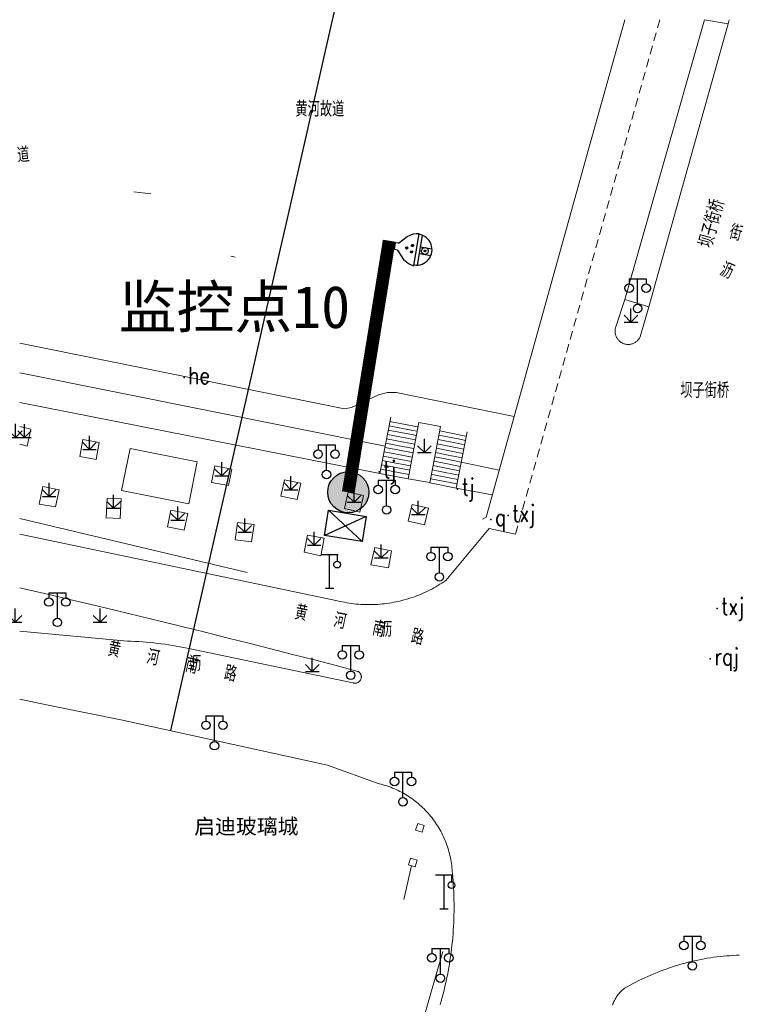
# Model space of a CAD drawing. Extents: x 39527407 to 39530665, y 3786466 to 3790957.
# Tile 96 of 113: x 39529083 to 39529167, y 3790141 to 3790257. Entities that reach past the tile are written whole.
import ezdxf
from ezdxf.enums import TextEntityAlignment as Align

# ---------------------------------------------------------------- set-up
doc = ezdxf.new("R2010")
doc.units = 0
doc.header["$PDSIZE"] = 0.2
doc.linetypes.add('X0', pattern=[4, 3, -1])
doc.linetypes.add('X70', pattern=[1.6, 1, -0.6])
doc.layers.get('0').update_dxf_attribs({"linetype": 'CONTINUOUS'})
for name, color, linetype in [('04-安保监控', 4, 'CONTINUOUS'), ('DLSS', 4, 'CONTINUOUS'), ('JCDL_DMX_F', 30, 'CONTINUOUS'), ('JCDL_JMDD_F', 231, 'CONTINUOUS'), ('JCDL_JMDM_F', 231, 'CONTINUOUS'), ('JCDL_JMDX_F', 231, 'CONTINUOUS'), ('JCDL_JT_ZJ', 100, 'CONTINUOUS'), ('JCDL_JTD_F', 100, 'CONTINUOUS'), ('JCDL_JTX_F', 100, 'CONTINUOUS'), ('JCDL_SX_ZJ', 5, 'CONTINUOUS'), ('JCDL_SXX_F', 5, 'CONTINUOUS'), ('ZBTZ', 3, 'CONTINUOUS'), ('zdh', 7, 'CONTINUOUS'), ('断面线', 2, 'CONTINUOUS'), ('水面监控', 7, 'CONTINUOUS')]:
    doc.layers.add(name, color=color, linetype=linetype)
for name, color, linetype, lineweight in [('JCDL_JMDX', 1, 'CONTINUOUS', 0), ('JCDL_ZBX', 3, 'CONTINUOUS', 0), ('JCDL_ZBX_F', 7, 'CONTINUOUS', 0), ('TEXT1_ZJ', 7, 'CONTINUOUS', 0), ('TEXTL_ZJ', 7, 'CONTINUOUS', 0)]:
    doc.layers.add(name, color=color, linetype=linetype, lineweight=lineweight)
doc.styles.add('HT', font='simhei.ttf')
doc.styles.add('HZ', font='rs', dxfattribs={"width": 0.8, "bigfont": 'hztxt'})
doc.linetypes.add('X19', pattern='A,4.5,[145,symbolx.shx,S=1,R=0,X=0,Y=1],4.5,-0.5,[146,symbolx.shx,S=1,R=0,X=0,Y=0],-0.5', length=10)
doc.linetypes.add('X35', pattern='A,2,[150,AAA.SHX,S=1,R=0,X=0,Y=1],2,[177,AAA.SHX,S=1,R=0,X=0,Y=0.8],1e-09', length=4)
doc.linetypes.add('X49', pattern='A,0,[5,symbolt.shx,S=1,R=0,X=0,Y=0],-10', length=10)

# ---------------------------------------------------------------- blocks, each defined once
blk = doc.blocks.new('9530003')
at = {"color": 0}
for p, q in [((0, 0), (0, 1.6)), ((-0.8, 0), (0.8, 0))]:
    blk.add_line(p, q, dxfattribs=at)
at = {"color": 0, "linetype": 'Continuous'}
for points in [[(0, 0), (-0.8, 0.8)], [(0, 0), (0.8, 0.8)]]:
    blk.add_lwpolyline(points, dxfattribs=at)
blk = doc.blocks.new('4860000')
at = {"color": 0}
for p, q in [((-1, 4), (1, 4)), ((0, 0), (0, 4)), ((0.88, 4), (0.88, 3.2)), ((-0.5, 0), (0.5, 0))]:
    blk.add_line(p, q, dxfattribs=at)
blk.add_circle((0.88, 2.8), 0.4, dxfattribs=at)
blk = doc.blocks.new('3521000')
at = {"color": 0}
for p, q in [((-1, 3.5), (1, 3.5)), ((0, 0.5), (0, 3.5))]:
    blk.add_line(p, q, dxfattribs=at)
at = {"color": 0, "linetype": 'Continuous', "flags": 128}
for points in [[(-1, 3.5), (-1, 2.9)], [(1, 3.5), (1, 2.9)]]:
    blk.add_lwpolyline(points, dxfattribs=at)
at = {"color": 0}
for centre in [(-1, 2.4), (1, 2.4), (0, 0)]:
    blk.add_circle(centre, 0.5, dxfattribs=at)
blk = doc.blocks.new('A$C645879D4')
at = {"layer": '04-安保监控'}
h = blk.add_hatch(color=256, dxfattribs=at)
edge = h.paths.add_edge_path()
edge.add_arc((404, 404), 404, 0, 360)
blk.add_circle((404, 404), 404, dxfattribs=at)
blk = doc.blocks.new('A$C2CD672AE')
at = {"layer": '04-安保监控', "color": 6}
for p, q in [((3.16, 8.38), (1.14, 6.57)), ((3.16, 8.38), (3.16, 9.15)), ((3.16, 9.15), (4.84, 9.15)), ((4.84, 8.38), (4.84, 9.15)), ((4.84, 8.38), (6.85, 6.57)), ((0.34, 5.24), (0.1, 4.53)), ((1.14, 6.57), (0.34, 5.24)), ((6.85, 6.57), (7.66, 5.24)), ((7.66, 5.24), (7.9, 4.53)), ((0.1, 4.53), (0, 3.79)), ((0, 3.79), (8, 3.79)), ((0.31, 2.95), (7.69, 2.95)), ((3.16, 2.95), (3.16, 0.09)), ((4.84, 2.95), (4.84, 0.09)), ((7.9, 4.53), (8, 3.79))]:
    blk.add_line(p, q, dxfattribs=at)
for centre, major_axis, start_param, end_param in [((3.26, 4.93), (0.188, 0.188), 6.28318530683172, 12.5663706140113), ((4.02, 6.27), (0.188, 0.188), 3.141593, 9.424778), ((4.85, 4.94), (0.188, 0.188), 3.141593, 9.424778), ((4, 3.79), (2.68, 2.68), 2.356194, 5.497787), ((4, 1.71), (0.595, 0.595), 5.497787, 11.780972), ((4, 1.71), (0.161, 0.161), 5.497787, 11.780972)]:
    blk.add_ellipse(centre, major_axis=major_axis, ratio=1, start_param=start_param, end_param=end_param, dxfattribs=at)
for points in [[(3.03, 5.07), (3.49, 5.07), (2.99, 4.93), (3.52, 4.93)], [(3.03, 4.8), (3.49, 4.8), (2.99, 4.93), (3.52, 4.93)], [(3.12, 5.16), (3.39, 5.16), (3.03, 5.07), (3.49, 5.07)], [(3.26, 5.2), (3.26, 5.2), (3.12, 5.16), (3.39, 5.16)], [(3.79, 6.4), (4.25, 6.4), (3.76, 6.27), (4.29, 6.27)], [(3.79, 6.13), (4.25, 6.14), (3.76, 6.27), (4.29, 6.27)], [(3.89, 6.5), (4.16, 6.5), (3.79, 6.4), (4.25, 6.4)], [(3.89, 6.04), (4.16, 6.04), (3.79, 6.13), (4.25, 6.14)], [(4.02, 6.53), (4.02, 6.53), (3.89, 6.5), (4.16, 6.5)], [(4.02, 6), (4.02, 6), (3.89, 6.04), (4.16, 6.04)], [(4.62, 5.07), (5.08, 5.07), (4.59, 4.94), (5.12, 4.94)], [(4.62, 4.8), (5.09, 4.81), (4.59, 4.94), (5.12, 4.94)], [(4.72, 5.17), (4.99, 5.17), (4.62, 5.07), (5.08, 5.07)], [(4.85, 5.2), (4.85, 5.2), (4.72, 5.17), (4.99, 5.17)], [(3.12, 4.7), (3.39, 4.7), (3.03, 4.8), (3.49, 4.8)], [(3.26, 4.67), (3.26, 4.67), (3.12, 4.7), (3.39, 4.7)], [(4.72, 4.71), (4.99, 4.71), (4.62, 4.8), (5.09, 4.81)], [(4.86, 4.67), (4.86, 4.67), (4.72, 4.71), (4.99, 4.71)]]:
    blk.add_solid(points, dxfattribs=at)
blk = doc.blocks.new('A$C30C14BCC')
at = {"layer": '04-安保监控', "color": 2}
for p, q in [((0, 600), (400, 0)), ((0, 0), (400, 600))]:
    blk.add_line(p, q, dxfattribs=at)
at = {"layer": '04-安保监控', "color": 2, "ltscale": 12}
blk.add_lwpolyline([(0, 600), (400, 600), (400, 0), (0, 0)], close=True, dxfattribs=at)

msp = doc.modelspace()

# ---------------------------------------------------------------- linework, layer by layer
at = {"layer": 'DLSS', "linetype": 'X70', "lineweight": 0, "elevation": -38.58}
for points in [[(39529158.22291, 3790257.15389), (39529153.5547, 3790240.49768)], [(39529153.5547, 3790240.49768), (39529141.51833, 3790197.55183)]]:
    msp.add_lwpolyline(points, dxfattribs=at)
at = {"layer": 'DLSS', "linetype": 'X19', "lineweight": 0, "elevation": -38.58}
for points in [[(39529163.50969, 3790257.15389), (39529158.4464, 3790239.41056)], [(39529161.27498, 3790238.78194), (39529166.276, 3790256.6729)], [(39529158.4464, 3790239.41056), (39529154.10299, 3790224.18989)], [(39529156.95599, 3790223.3309), (39529161.27498, 3790238.78194)]]:
    msp.add_lwpolyline(points, dxfattribs=at)
at = {"layer": 'DLSS', "linetype": 'Continuous', "lineweight": 0, "elevation": -38.58}
for points in [[(39529166.276, 3790256.6729), (39529163.50969, 3790257.15389)], [(39529166.40014, 3790257.15389), (39529166.276, 3790256.6729)], [(39529082.843, 3790185.15753), (39529095.53223, 3790183.98847), (39529095.97622, 3790183.97082), (39529096.41999, 3790183.94826), (39529096.8635, 3790183.92116), (39529097.30672, 3790183.88953), (39529097.74958, 3790183.85337), (39529098.19206, 3790183.81269), (39529098.63409, 3790183.76749), (39529099.07564, 3790183.71778), (39529099.46399, 3790183.66989), (39529099.51666, 3790183.66356), (39529099.95711, 3790183.60483), (39529100.39693, 3790183.5416), (39529100.83608, 3790183.47389), (39529101.27451, 3790183.40169), (39529101.71219, 3790183.32501), (39529102.14906, 3790183.24387), (39529102.585, 3790183.15789), (39529122.061, 3790179.08089), (39529122.11662, 3790179.05993), (39529122.17386, 3790179.04389), (39529122.23221, 3790179.03249), (39529122.29128, 3790179.02582), (39529122.3507, 3790179.02392), (39529122.41008, 3790179.0268), (39529122.46904, 3790179.03444), (39529122.52719, 3790179.0468), (39529122.58416, 3790179.06379), (39529122.63958, 3790179.0853), (39529122.69309, 3790179.11119), (39529122.74435, 3790179.1413), (39529122.79303, 3790179.17543), (39529122.8388, 3790179.21337), (39529122.88138, 3790179.25486), (39529122.92049, 3790179.29963), (39529122.95587, 3790179.34741), (39529122.9873, 3790179.39787), (39529123.01457, 3790179.45069), (39529123.03751, 3790179.50554), (39529123.05698, 3790179.56647), (39529123.06983, 3790179.61986), (39529123.07899, 3790179.6786), (39529123.08341, 3790179.73788), (39529123.08305, 3790179.79733), (39529123.07792, 3790179.85656), (39529123.06804, 3790179.91518), (39529123.05348, 3790179.97282), (39529123.03434, 3790180.0291), (39529123.01074, 3790180.08367), (39529122.98283, 3790180.13616), (39529122.95079, 3790180.18623), (39529122.91483, 3790180.23358), (39529122.87519, 3790180.27788), (39529122.83211, 3790180.31885), (39529122.78588, 3790180.35622), (39529122.73679, 3790180.38976), (39529122.68499, 3790180.4189), (39529120.11686, 3790181.09082), (39529117.54735, 3790181.75749), (39529114.97659, 3790182.41929), (39529112.40459, 3790183.07624), (39529109.83134, 3790183.72833), (39529107.25687, 3790184.37554), (39529104.68118, 3790185.0179), (39529102.10428, 3790185.65538), (39529099.52618, 3790186.28799), (39529096.94689, 3790186.91573), (39529094.36642, 3790187.53859), (39529091.78478, 3790188.15657), (39529089.20197, 3790188.76967), (39529086.618, 3790189.37789), (39529084.0329, 3790189.98122), (39529082.843, 3790190.25656)]]:
    msp.add_lwpolyline(points, dxfattribs=at)
at = {"layer": 'DLSS', "linetype": 'Continuous', "lineweight": 20, "elevation": -38.58}
for points in [[(39529082.843, 3790196.57792), (39529120.286, 3790188.72389), (39529120.55716, 3790188.65984), (39529120.8295, 3790188.60101), (39529121.10285, 3790188.54703), (39529121.37711, 3790188.49792), (39529121.6522, 3790188.45369), (39529121.92803, 3790188.41435), (39529122.20452, 3790188.37991), (39529122.48158, 3790188.3504), (39529122.75912, 3790188.32581), (39529123.03705, 3790188.30616), (39529123.31528, 3790188.29144), (39529123.59374, 3790188.28168), (39529123.87232, 3790188.27686), (39529124.15094, 3790188.27699), (39529124.42952, 3790188.28207), (39529124.70797, 3790188.2921), (39529124.98619, 3790188.30708), (39529125.2641, 3790188.32699), (39529125.54162, 3790188.35184), (39529125.81864, 3790188.38162), (39529126.0951, 3790188.41631), (39529126.3709, 3790188.45591), (39529126.64595, 3790188.5004), (39529126.92016, 3790188.54978), (39529127.19346, 3790188.60401), (39529127.46575, 3790188.66309), (39529127.73694, 3790188.72701), (39529127.987, 3790188.7909), (39529128.00696, 3790188.79572), (39529128.27571, 3790188.86923), (39529128.54312, 3790188.9475), (39529128.80909, 3790189.03051), (39529129.07355, 3790189.11822), (39529129.3364, 3790189.21063), (39529129.59758, 3790189.30769), (39529129.85699, 3790189.40937), (39529130.11455, 3790189.51565), (39529130.37018, 3790189.62648), (39529130.6238, 3790189.74184), (39529130.87533, 3790189.86169), (39529131.12469, 3790189.98598), (39529131.37181, 3790190.11469), (39529131.6166, 3790190.24777), (39529131.85899, 3790190.38517), (39529132.0989, 3790190.52686), (39529132.33625, 3790190.67279), (39529132.57097, 3790190.82291), (39529132.80299, 3790190.97718), (39529133.03199, 3790191.13589), (39529138.12599, 3790197.24389), (39529141.24199, 3790196.56589), (39529141.51833, 3790197.55183)], [(39529086.01623, 3790176.46426), (39529082.843, 3790177.13214)], [(39529132.35681, 3790141.17445), (39529132.48, 3790141.60326), (39529132.59849, 3790142.03339), (39529132.71225, 3790142.46479), (39529132.82127, 3790142.89742), (39529132.92555, 3790143.33121), (39529133.02506, 3790143.76612), (39529133.1198, 3790144.2021), (39529133.20976, 3790144.63909), (39529133.29491, 3790145.07704), (39529133.37527, 3790145.51589), (39529133.4508, 3790145.9556), (39529133.52151, 3790146.39612), (39529133.58739, 3790146.83738), (39529133.64843, 3790147.27933), (39529133.659, 3790147.3629), (39529133.70462, 3790147.72193), (39529133.75595, 3790148.16512), (39529133.80242, 3790148.60884), (39529133.84402, 3790149.05305), (39529133.88076, 3790149.49769), (39529133.91261, 3790149.9427), (39529133.93958, 3790150.38803), (39529133.96168, 3790150.83364), (39529133.97888, 3790151.27946), (39529133.9912, 3790151.72544), (39529133.99862, 3790152.17153), (39529134.00116, 3790152.61767), (39529133.9988, 3790153.06382), (39529133.99156, 3790153.50991), (39529133.97942, 3790153.9559), (39529133.96239, 3790154.40172), (39529133.94048, 3790154.84733), (39529133.91369, 3790155.29268), (39529133.88201, 3790155.73771), (39529133.84546, 3790156.18236), (39529133.80363, 3790156.62654), (39529133.79194, 3790156.86204), (39529133.77496, 3790157.09722), (39529133.7531, 3790157.332), (39529133.72637, 3790157.56628), (39529133.69479, 3790157.79995), (39529133.65837, 3790158.03291), (39529133.61712, 3790158.26507), (39529133.57106, 3790158.49632), (39529133.52021, 3790158.72657), (39529133.46459, 3790158.95571), (39529133.40424, 3790159.18365), (39529133.33916, 3790159.41028), (39529133.2694, 3790159.63552), (39529133.19498, 3790159.85926), (39529133.11593, 3790160.08141), (39529133.03228, 3790160.30187), (39529132.94408, 3790160.52055), (39529132.85136, 3790160.73735), (39529132.75417, 3790160.95218), (39529132.65253, 3790161.16494), (39529132.54651, 3790161.37555), (39529132.43613, 3790161.58392), (39529132.32145, 3790161.78995), (39529132.20253, 3790161.99355), (39529132.0794, 3790162.19465), (39529131.95213, 3790162.39314), (39529131.82077, 3790162.58896), (39529131.68537, 3790162.782), (39529131.54599, 3790162.97219), (39529131.4027, 3790163.15945), (39529131.25555, 3790163.3437), (39529131.10461, 3790163.52485), (39529130.94995, 3790163.70283), (39529130.79162, 3790163.87756), (39529130.6297, 3790164.04897), (39529130.46426, 3790164.21699), (39529130.29537, 3790164.38153), (39529130.17099, 3790164.49789), (39529130.1231, 3790164.54254), (39529129.94753, 3790164.69993), (39529129.76873, 3790164.85365), (39529129.58677, 3790165.00362), (39529129.40175, 3790165.14979), (39529129.21373, 3790165.29208), (39529129.0228, 3790165.43044), (39529128.82904, 3790165.56481), (39529128.63253, 3790165.69513), (39529128.43336, 3790165.82135), (39529128.23161, 3790165.9434), (39529128.02738, 3790166.06124), (39529127.82074, 3790166.17482), (39529127.61179, 3790166.28409), (39529127.40062, 3790166.38899), (39529127.18731, 3790166.48949), (39529126.97197, 3790166.58555), (39529126.75468, 3790166.67711), (39529126.53554, 3790166.76415), (39529126.31464, 3790166.84662), (39529126.09207, 3790166.92448), (39529125.86794, 3790166.99771), (39529125.64233, 3790167.06628), (39529125.41535, 3790167.13015), (39529125.187, 3790167.1889), (39529119.09199, 3790169.38389), (39529094.964, 3790174.6879), (39529086.01623, 3790176.46426), (39529086.01623, 3790176.46426)], [(39529152.65095, 3790141.11443), (39529152.70391, 3790141.25928), (39529152.762, 3790141.40215), (39529152.82514, 3790141.54286), (39529152.89325, 3790141.68123), (39529152.96624, 3790141.8171), (39529153.03482, 3790141.93419), (39529153.04402, 3790141.95027), (39529153.12649, 3790142.0806), (39529153.21354, 3790142.20791), (39529153.30508, 3790142.33204), (39529153.40097, 3790142.45283), (39529153.5011, 3790142.57013), (39529153.60534, 3790142.6838), (39529153.71357, 3790142.79368), (39529153.82563, 3790142.89964), (39529153.9414, 3790143.00154), (39529154.061, 3790143.0989), (39529154.39902, 3790143.29016), (39529154.73964, 3790143.47675), (39529155.08259, 3790143.65901), (39529155.42783, 3790143.8369), (39529155.7753, 3790144.0104), (39529156.12495, 3790144.17948), (39529156.47671, 3790144.34411), (39529156.83053, 3790144.50426), (39529157.18635, 3790144.6599), (39529157.53173, 3790144.80544), (39529157.54412, 3790144.81103), (39529157.90378, 3790144.9576), (39529158.26527, 3790145.09959), (39529158.62853, 3790145.23699), (39529158.9935, 3790145.36977), (39529159.36013, 3790145.49791), (39529159.72836, 3790145.62139), (39529160.09812, 3790145.74018), (39529160.46936, 3790145.85427), (39529160.84202, 3790145.96365), (39529161.21604, 3790146.06829), (39529161.59135, 3790146.16817), (39529161.968, 3790146.26289), (39529162.33709, 3790146.34695), (39529162.70735, 3790146.42569), (39529163.07863, 3790146.4995), (39529163.45085, 3790146.56837), (39529163.82396, 3790146.63229), (39529164.19788, 3790146.69124), (39529164.57255, 3790146.74522), (39529164.94791, 3790146.79422), (39529165.32388, 3790146.83823), (39529165.70041, 3790146.87724), (39529166.07742, 3790146.91124), (39529166.33167, 3790146.9309), (39529166.45485, 3790146.94022), (39529166.83264, 3790146.96419), (39529167.2107, 3790146.98314), (39529167.58899, 3790146.99706)]]:
    msp.add_lwpolyline(points, dxfattribs=at)
at = {"layer": 'JCDL_DMX_F', "color": 3, "linetype": 'X35', "lineweight": 0, "elevation": -38.58}
for points in [[(39529082.843, 3790219.06819), (39529121.112, 3790211.32189), (39529121.91999, 3790211.48889), (39529125.108, 3790212.9829), (39529126.16301, 3790213.26025), (39529127.18199, 3790213.26089), (39529141.08084, 3790210.44436)], [(39529082.843, 3790215.56429), (39529125.88549, 3790206.91929)], [(39529082.843, 3790212.06851), (39529125.274, 3790203.7199)], [(39529139.31867, 3790204.12142), (39529134.85113, 3790205.05192)], [(39529138.50633, 3790201.20664), (39529134.26799, 3790202.00089)]]:
    msp.add_lwpolyline(points, dxfattribs=at)
at = {"layer": 'JCDL_JMDM_F', "linetype": 'Continuous', "lineweight": 0, "elevation": -38.58}
msp.add_lwpolyline([(39529103.76261, 3790205.07392), (39529102.77162, 3790200.14198), (39529094.84899, 3790201.73389), (39529095.83999, 3790206.66583), (39529103.76261, 3790205.07392)], dxfattribs=at)
at = {"layer": 'JCDL_JMDX', "color": 6, "linetype": 'Continuous', "lineweight": 0, "elevation": -38.58}
for points in [[(39529129.50341, 3790209.25975), (39529126.44456, 3790209.84439)], [(39529128.79851, 3790208.33644), (39529126.24947, 3790208.82364)], [(39529129.15096, 3790208.7981), (39529126.34701, 3790209.33401)], [(39529129.66077, 3790208.70066), (39529129.15096, 3790208.7981)], [(39529129.75831, 3790209.21103), (39529129.50341, 3790209.25975)], [(39529135.19756, 3790208.17145), (39529132.30555, 3790208.72419)], [(39529128.09361, 3790207.41313), (39529126.05437, 3790207.80289)], [(39529128.44606, 3790207.87479), (39529126.15192, 3790208.31327)], [(39529129.36813, 3790207.16953), (39529128.09361, 3790207.41313)], [(39529129.46568, 3790207.67991), (39529128.44606, 3790207.87479)], [(39529129.56322, 3790208.19028), (39529128.79851, 3790208.33644)], [(39529134.52047, 3790207.24282), (39529132.11046, 3790207.70344)], [(39529134.85901, 3790207.70713), (39529132.208, 3790208.21382)], [(39529135.34101, 3790207.61501), (39529134.85901, 3790207.70713)], [(39529135.43856, 3790208.12538), (39529135.19756, 3790208.17145)], [(39529127.03626, 3790206.02817), (39529125.76173, 3790206.27177)], [(39529127.38871, 3790206.48982), (39529125.85928, 3790206.78214)], [(39529127.74116, 3790206.95148), (39529125.95683, 3790207.29252)], [(39529129.17304, 3790206.14879), (39529127.38871, 3790206.48982)], [(39529129.27058, 3790206.65916), (39529127.74116, 3790206.95148)], [(39529133.84337, 3790206.3142), (39529131.91536, 3790206.6827)], [(39529134.18192, 3790206.77851), (39529132.01291, 3790207.19307)], [(39529135.04837, 3790206.08389), (39529133.84337, 3790206.3142)], [(39529135.14592, 3790206.59426), (39529134.18192, 3790206.77851)], [(39529135.24347, 3790207.10463), (39529134.52047, 3790207.24282)], [(39529126.33135, 3790205.10486), (39529125.56664, 3790205.25102)], [(39529126.6838, 3790205.56651), (39529125.66419, 3790205.76139)], [(39529128.8804, 3790204.61766), (39529126.33135, 3790205.10486)], [(39529128.97794, 3790205.12804), (39529126.6838, 3790205.56651)], [(39529129.07549, 3790205.63841), (39529127.03626, 3790206.02817)], [(39529132.82773, 3790204.92126), (39529131.62273, 3790205.15157)], [(39529133.16628, 3790205.38557), (39529131.72027, 3790205.66195)], [(39529133.50482, 3790205.84989), (39529131.81782, 3790206.17232)], [(39529134.85328, 3790205.06314), (39529133.16628, 3790205.38557)], [(39529134.95082, 3790205.57351), (39529133.50482, 3790205.84989)], [(39529125.62645, 3790204.18155), (39529125.37155, 3790204.23027)], [(39529125.9789, 3790204.6432), (39529125.4691, 3790204.74064)], [(39529128.68531, 3790203.59691), (39529125.62645, 3790204.18155)], [(39529128.78285, 3790204.10729), (39529125.9789, 3790204.6432)], [(39529132.15064, 3790203.99264), (39529131.42763, 3790204.13082)], [(39529132.48918, 3790204.45695), (39529131.52518, 3790204.6412)], [(39529134.56063, 3790203.53201), (39529132.15064, 3790203.99264)], [(39529134.65818, 3790204.04239), (39529132.48918, 3790204.45695)], [(39529134.75573, 3790204.55276), (39529132.82773, 3790204.92126)], [(39529131.47354, 3790203.06401), (39529131.23254, 3790203.11008)], [(39529131.81209, 3790203.52832), (39529131.33009, 3790203.62045)], [(39529134.36554, 3790202.51127), (39529131.47354, 3790203.06401)], [(39529134.46309, 3790203.02164), (39529131.81209, 3790203.52832)]]:
    msp.add_lwpolyline(points, dxfattribs=at)
at = {"layer": 'JCDL_JMDX', "color": 6, "linetype": 'X19', "lineweight": 0, "elevation": -38.58}
msp.add_lwpolyline([(39529128.086, 3790153.5609), (39529128.98859, 3790157.52623)], dxfattribs=at)
at = {"layer": 'JCDL_JMDX_F', "linetype": 'Continuous', "lineweight": 0, "elevation": -38.58}
for points in [[(39529125.274, 3790203.7199), (39529126.5421, 3790210.35476)], [(39529128.58776, 3790203.08654), (39529129.85586, 3790209.72141)], [(39529131.13499, 3790202.5997), (39529132.40309, 3790209.23457)], [(39529134.26799, 3790202.00089), (39529135.53611, 3790208.63576)], [(39529125.274, 3790203.7199), (39529128.58776, 3790203.08654)], [(39529131.13499, 3790202.5997), (39529134.26799, 3790202.00089)], [(39529130.49321, 3790162.26782), (39529130.24899, 3790161.48489), (39529129.47449, 3790161.72649), (39529129.71871, 3790162.50941), (39529130.49321, 3790162.26782)], [(39529129.64849, 3790158.17949), (39529129.40427, 3790157.39656), (39529128.62977, 3790157.63816), (39529128.87399, 3790158.42108), (39529129.64849, 3790158.17949)]]:
    msp.add_lwpolyline(points, dxfattribs=at)
at = {"layer": 'JCDL_JTX_F', "linetype": 'Continuous', "lineweight": 0, "elevation": -38.58}
for points in [[(39529149.68946, 3790241.33347), (39529154.09852, 3790257.15389)], [(39529137.774, 3790198.57889), (39529149.68946, 3790241.33347)], [(39529137.33851, 3790198.33323), (39529137.774, 3790198.57889)]]:
    msp.add_lwpolyline(points, dxfattribs=at)
at = {"layer": 'JCDL_SXX_F', "color": 142, "linetype": 'Continuous', "lineweight": 0, "true_color": 0x00a0e9, "elevation": -38.58}
for points in [[(39529096.28838, 3790236.89432), (39529098.27524, 3790236.66539)], [(39529108.20912, 3790229.19016), (39529107.72391, 3790229.31086)]]:
    msp.add_lwpolyline(points, dxfattribs=at)
at = {"layer": 'JCDL_ZBX', "color": 114, "linetype": 'Continuous', "lineweight": 0, "true_color": 0x009944, "elevation": -38.58}
msp.add_lwpolyline([(39529154.10299, 3790224.18989), (39529153.061, 3790221.00089), (39529153.03244, 3790220.91805), (39529153.009, 3790220.8336), (39529152.99038, 3790220.74797), (39529152.97663, 3790220.66141), (39529152.96781, 3790220.57422), (39529152.96394, 3790220.48667), (39529152.96502, 3790220.39904), (39529152.97107, 3790220.31161), (39529152.98205, 3790220.22466), (39529152.99794, 3790220.13847), (39529153.01868, 3790220.05332), (39529153.04421, 3790219.96949), (39529153.07444, 3790219.88723), (39529153.10928, 3790219.80681), (39529153.14861, 3790219.72849), (39529153.19231, 3790219.65253), (39529153.24024, 3790219.57916), (39529153.29225, 3790219.50862), (39529153.34817, 3790219.44114), (39529153.40782, 3790219.37693), (39529153.471, 3790219.3162), (39529153.53752, 3790219.25915), (39529153.60717, 3790219.20595), (39529153.67971, 3790219.15677), (39529153.75492, 3790219.11178), (39529153.80399, 3790219.0859), (39529153.83256, 3790219.07112), (39529153.91237, 3790219.03492), (39529153.9941, 3790219.0033), (39529154.07749, 3790218.97635), (39529154.16228, 3790218.95417), (39529154.24818, 3790218.93682), (39529154.33493, 3790218.92435), (39529154.42224, 3790218.91682), (39529154.50984, 3790218.91425), (39529154.59745, 3790218.91663), (39529154.68478, 3790218.92397), (39529154.77155, 3790218.93624), (39529154.8575, 3790218.9534), (39529154.94233, 3790218.9754), (39529155.02578, 3790219.00216), (39529155.10758, 3790219.03361), (39529155.18747, 3790219.06963), (39529155.2652, 3790219.11012), (39529155.34051, 3790219.15494), (39529155.41316, 3790219.20396), (39529155.48292, 3790219.257), (39529155.54957, 3790219.31391), (39529155.61289, 3790219.3745), (39529155.67267, 3790219.43858), (39529155.72874, 3790219.50594), (39529155.7809, 3790219.57636), (39529155.829, 3790219.64962), (39529155.87287, 3790219.72549), (39529155.912, 3790219.8039), (39529156.95599, 3790223.3309), (39529154.10299, 3790224.18989)], dxfattribs=at)
at = {"layer": 'JCDL_ZBX', "color": 114, "linetype": 'X49', "lineweight": 0, "true_color": 0x009944, "elevation": -38.58}
for points in [[(39529109.652, 3790192.0689), (39529082.843, 3790198.41776)], [(39529128.77736, 3790133.94797), (39529132.68, 3790147.44189)]]:
    msp.add_lwpolyline(points, dxfattribs=at)
at = {"layer": 'JCDL_ZBX_F', "color": 114, "linetype": 'X0', "lineweight": 0, "true_color": 0x009944, "elevation": -38.58}
for points in [[(39529132.40309, 3790209.23457), (39529129.85586, 3790209.72141)], [(39529082.843, 3790207.15568), (39529083.7325, 3790206.94159), (39529084.16699, 3790208.93889), (39529082.843, 3790209.23534)], [(39529089.93829, 3790205.71735), (39529090.28999, 3790207.7139), (39529092.18601, 3790207.37989), (39529091.84724, 3790205.34821), (39529089.93829, 3790205.71735)], [(39529105.44478, 3790202.65625), (39529105.844, 3790204.6189), (39529107.83999, 3790204.2129), (39529107.4487, 3790202.28915), (39529105.44478, 3790202.65625)], [(39529113.61399, 3790201.04589), (39529114.028, 3790202.9889), (39529115.96621, 3790202.57591), (39529115.50817, 3790200.6423), (39529113.61399, 3790201.04589)], [(39529128.58776, 3790203.08654), (39529131.14375, 3790202.64554)], [(39529087.05099, 3790199.80089), (39529087.473, 3790201.79689), (39529085.56864, 3790202.19952), (39529085.127, 3790200.1049), (39529087.05099, 3790199.80089)], [(39529094.687, 3790198.43789), (39529094.78545, 3790200.72887), (39529093.13345, 3790200.79987), (39529093.03289, 3790198.48804), (39529094.687, 3790198.43789)], [(39529122.915, 3790199.1459), (39529123.35199, 3790201.10889), (39529121.5456, 3790201.51103), (39529121.10463, 3790199.61496), (39529122.915, 3790199.1459)], [(39529100.25699, 3790197.4339), (39529100.65299, 3790199.41789), (39529102.65316, 3790199.01867), (39529102.19562, 3790197.04694), (39529100.25699, 3790197.4339)], [(39529128.61399, 3790198.12289), (39529130.50899, 3790197.67589), (39529130.97192, 3790199.6384), (39529129.0512, 3790200.06583), (39529128.61399, 3790198.12289)], [(39529110.13153, 3790195.65633), (39529110.46525, 3790197.69945), (39529108.493, 3790197.96389), (39529108.218, 3790195.91289), (39529110.13153, 3790195.65633)], [(39529116.721, 3790196.45889), (39529118.70451, 3790196.09629), (39529118.3116, 3790194.03626), (39529116.351, 3790194.43489), (39529116.721, 3790196.45889)], [(39529124.67072, 3790194.99155), (39529126.61617, 3790194.59466), (39529126.28791, 3790192.60907), (39529124.19747, 3790192.94403), (39529124.67072, 3790194.99155)]]:
    msp.add_lwpolyline(points, dxfattribs=at)
at = {"layer": 'zdh'}
for p in [(39529102.201, 3790215.00589, -2.034), (39529125.174, 3790203.92589, 0.709), (39529134.41, 3790201.88089, 0.827), (39529138.33, 3790198.31989, 0.813), (39529140.359, 3790198.75689, 0.869), (39529164.975, 3790187.81289, 0.605), (39529164.174, 3790181.89289, 0.457), (39529167.008, 3790180.81789, 0.405)]:
    msp.add_point(p, dxfattribs=at)
at = {"layer": '断面线', "color": 1, "elevation": -38.58, "flags": 128}
msp.add_lwpolyline([(39529100.63513, 3790173.44122), (39529104.85255, 3790191.9612), (39529108.29121, 3790207.06139), (39529109.02979, 3790210.30472), (39529109.7836, 3790213.61495), (39529109.93633, 3790214.28563), (39529112.19921, 3790224.22262), (39529114.36503, 3790233.73341), (39529116.60498, 3790243.56971), (39529118.86515, 3790253.49478), (39529121.0261, 3790262.9842), (39529123.12962, 3790272.22141), (39529124.79692, 3790279.54303), (39529124.95797, 3790280.25025), (39529127.55407, 3790291.65049), (39529127.75037, 3790292.51252), (39529129.49093, 3790300.15585)], dxfattribs=at)
at = {"layer": '水面监控', "color": 6, "const_width": 1.5, "elevation": -38.58}
msp.add_lwpolyline([(39529126.35851, 3790231.12244), (39529121.5456, 3790201.51103)], dxfattribs=at)

# ---------------------------------------------------------------- block references
at = {"layer": 'JCDL_JMDD_F'}
for p in [(39529155.618, 3790223.14289, -38.58), (39529118.98399, 3790203.59489, -38.58), (39529126.058, 3790199.42889, -38.58), (39529132.276, 3790191.5309, -38.58), (39529087.28, 3790186.18189, -38.58), (39529121.83199, 3790179.95089, -38.58), (39529105.785, 3790171.66389, -38.58), (39529127.985, 3790165.04789, -38.58), (39529162.06599, 3790145.73389, -38.58), (39529132.392, 3790144.27889, -38.58)]:
    msp.add_blockref('3521000', p, dxfattribs=at)
at = {"layer": 'JCDL_JTD_F'}
for p in [(39529119.344, 3790190.19589, -38.58), (39529132.82099, 3790152.45489, -38.58)]:
    msp.add_blockref('4860000', p, dxfattribs=at)
at = {"layer": 'ZBTZ'}
for p in [(39529154.83529, 3790221.55209, -38.58), (39529082.34593, 3790207.95298, -38.58), (39529083.40913, 3790207.94493, -38.58), (39529091.06214, 3790206.54859, -38.58), (39529130.49981, 3790206.18349, -38.58), (39529106.64239, 3790203.43459, -38.58), (39529114.7901, 3790201.81089, -38.58), (39529086.31016, 3790201.00019, -38.58), (39529122.2303, 3790200.32849, -38.58), (39529093.91023, 3790199.61889, -38.58), (39529129.79294, 3790198.88059, -38.58), (39529101.45508, 3790198.22629, -38.58), (39529109.34163, 3790196.80619, -38.58), (39529117.52775, 3790195.26559, -38.58), (39529125.43509, 3790193.77179, -38.58), (39529082.31069, 3790186.2138, -38.58), (39529092.30919, 3790186.2138, -38.58), (39529117.3054, 3790180.41459, -38.58)]:
    msp.add_blockref('9530003', p, dxfattribs=at)
at = {"layer": '水面监控', "color": 6}
for name, p, xscale, yscale, zscale, rotation in [('A$C2CD672AE', (39529131.07225, 3790227.88808, -38.58), 0.4799999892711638, 0.4800000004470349, 0.4800000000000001, 80.76811495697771), ('A$C645879D4', (39529124.32495, 3790203.51321, -38.58), 0.005999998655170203, 0.005999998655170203, 0.006, 170.7681149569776), ('A$C30C14BCC', (39529119.20416, 3790199.39123, -38.58), 0.007499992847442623, 0.007499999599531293, 0.0075, 260.7681149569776)]:
    msp.add_blockref(name, p, dxfattribs=dict(at, xscale=xscale, yscale=yscale, zscale=zscale, rotation=rotation))

# ---------------------------------------------------------------- texts
at = {"layer": 'JCDL_JT_ZJ', "lineweight": 0, "style": 'HZ', "width": 0.8}
for s, rotation, p in [('街', 345.2867222, (39529166.14515, 3790230.87462, -38.58)), ('沥', 336.3765317, (39529164.92824, 3790226.58017, -38.58)), ('黄   河   南   路', 348.2892034, (39529115.02088, 3790186.0636, -38.58)), ('黄   河   南   路', 348.2892034, (39529092.99793, 3790181.7506, -38.58))]:
    msp.add_text(s, height=1.8, rotation=rotation, dxfattribs=at).set_placement(p, align=Align.BOTTOM_LEFT)
for s, p in [('坝子街桥', (39529160.64636, 3790212.07766, -38.58)), ('沥', (39529125.27658, 3790183.92369, -38.58)), ('沥', (39529102.80544, 3790179.90841, -38.58))]:
    msp.add_text(s, height=1.8, dxfattribs=at).set_placement(p, align=Align.BOTTOM_LEFT)
at = {"layer": 'JCDL_SX_ZJ', "lineweight": 0, "style": 'HZ', "width": 0.8}
msp.add_text('道', height=1.8, rotation=5.1365732, dxfattribs=at).set_placement((39529082.67244, 3790239.76193, -38.58), align=Align.BOTTOM_LEFT)
at = {"layer": 'TEXT1_ZJ', "style": 'HT'}
msp.add_text('启迪玻璃城', height=1.8, dxfattribs=at).set_placement((39529103.40067, 3790160.72754, -38.58), align=Align.BOTTOM_LEFT)
at = {"layer": 'TEXTL_ZJ', "style": 'HZ', "width": 0.8}
for s, rotation, p in [('黄河故道', -0.2238163, (39529115.30476, 3790245.20827, -38.58)), ('坝子街桥', 74.8377251, (39529164.95452, 3790230.0187, -38.58))]:
    msp.add_text(s, height=1.8, rotation=rotation, dxfattribs=at).set_placement(p, align=Align.BOTTOM_LEFT)
at = {"layer": 'zdh', "style": 'HZ', "width": 0.8}
for s, p in [('he', (39529102.701, 3790214.25589, -2.034)), ('tj', (39529125.674, 3790203.17589, 0.709)), ('tj', (39529134.91, 3790201.13089, 0.827)), ('txj', (39529140.859, 3790198.00689, 0.869)), ('q', (39529138.83, 3790197.56989, 0.813)), ('txj', (39529165.475, 3790187.06289, 0.605)), ('rqj', (39529164.674, 3790181.14289, 0.457))]:
    msp.add_text(s, height=2, dxfattribs=at).set_placement(p)
at = {"layer": '水面监控', "color": 9, "linetype": 'Continuous', "lineweight": 30, "insert": (39529094.49505, 3790225.83872, -38.58), "char_height": 20, "attachment_point": 1, "style": 'HT'}
msp.add_mtext_dynamic_manual_height_columns('{\\fSimSun|b0|i0|c134|p2;\\H0.25x;\\C0;监控点10}', width=50.3163026, gutter_width=1, heights=[0], dxfattribs=at)

doc.saveas('drawing.dxf')
